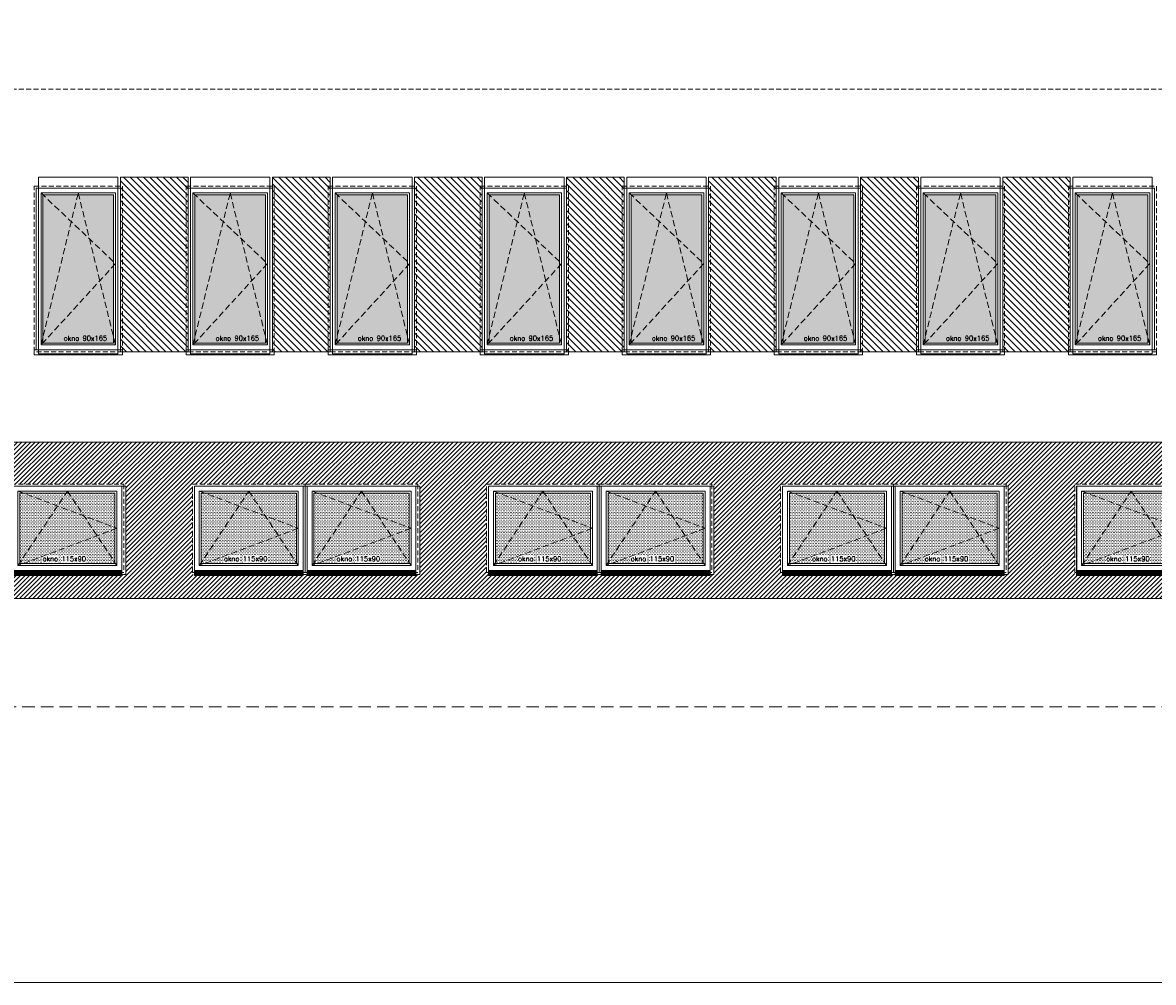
# Model space of a CAD drawing. Header units: millimetres. Extents: x -82287 to 177822, y -399756 to 0.
# Tile 28 of 228: x 58201 to 59355, y -238812 to -237834. Entities that reach past the tile are written whole.
import ezdxf
from ezdxf.enums import TextEntityAlignment as Align

# ---------------------------------------------------------------- set-up
doc = ezdxf.new("R2010")
doc.units = ezdxf.units.MM
doc.header["$MEASUREMENT"] = 0
for name, pattern in [('SUŁOSZOWA - PB 21 03$0$CACHE', [9.525, 6.35, -3.175]), ('SUŁOSZOWA - PB 21 03$0$CARKOVANA', [7.5, 5, -2.5]), ('SUŁOSZOWA - PB 21 03$0$HIDDEN', [9.525, 6.35, -3.175])]:
    doc.linetypes.add(name, pattern=pattern)
doc.layers.add('FL_XREF', color=252, linetype='Continuous')
for name, color, linetype, lineweight in [('SUŁOSZOWA - PB 21 03$0$! opisy okien elewacja', 251, 'Continuous', 0), ('SUŁOSZOWA - PB 21 03$0$!! 0_ Istn-okna', 251, 'Continuous', 0), ('SUŁOSZOWA - PB 21 03$0$!! 0_ Istn-sciany', 251, 'Continuous', 0), ('SUŁOSZOWA - PB 21 03$0$!! 0_ WIDOK ELEWACJA', 251, 'Continuous', 0), ('SUŁOSZOWA - PB 21 03$0$!! 0_Istn-cienka', 251, 'Continuous', 0), ('SUŁOSZOWA - PB 21 03$0$!! 0_Opis_pom', 251, 'Continuous', 0), ('SUŁOSZOWA - PB 21 03$0$!! 1_ELEWACJA KOLOR', 251, 'Continuous', 0), ('SUŁOSZOWA - PB 21 03$0$!! 1_Hatch dach', 251, 'Continuous', 0), ('SUŁOSZOWA - PB 21 03$0$!! 1_OPIS POM NOWE', 251, 'Continuous', 0), ('SUŁOSZOWA - PB 21 03$0$!! 1_Wyburzenia', 251, 'SUŁOSZOWA - PB 21 03$0$CARKOVANA', 0), ('SUŁOSZOWA - PB 21 03$0$!! 2_ELEWACJA COKÓŁ', 251, 'Continuous', 0), ('SUŁOSZOWA - PB 21 03$0$!! 2_NOWE OKNA WIDOk - remont', 251, 'Continuous', 0), ('SUŁOSZOWA - PB 21 03$0$!! 2_TYNK OBRYS', 251, 'Continuous', 0)]:
    doc.layers.add(name, color=color, linetype=linetype, lineweight=lineweight)
doc.styles.add('SUŁOSZOWA - PB 21 03$0$ARIAL', font='tahoma.ttf')
doc.styles.add('SUŁOSZOWA - PB 21 03$0$TXT', font='simplex.shx')

# ---------------------------------------------------------------- blocks, each defined once
blk = doc.blocks.new('SUŁOSZOWA - PB 21 03$0$okno 90x180')
at = {"layer": 'SUŁOSZOWA - PB 21 03$0$!! 1_Hatch dach', "true_color": 0x575757}
h = blk.add_hatch(dxfattribs=at)
h.set_pattern_fill('DOTS', color=251)
h.set_pattern_definition([(0, (-9632.3096, -11392.1331), (0.79375, 1.5875), [0, -1.5875])])
h.paths.add_polyline_path([(9, -20), (81, -20), (81, -171), (9, -171)])
at = {"layer": 'SUŁOSZOWA - PB 21 03$0$!! 0_ Istn-okna', "linetype": 'SUŁOSZOWA - PB 21 03$0$CARKOVANA', "lineweight": 5}
blk.add_lwpolyline([(0, -11), (90, -11), (90, -180), (0, -180)], close=True, dxfattribs=at)
at = {"layer": 'SUŁOSZOWA - PB 21 03$0$!! 0_ Istn-okna'}
for points in [[(2, -13), (88, -13), (88, -178), (2, -178)], [(7, -18), (83, -18), (83, -173), (7, -173)], [(9, -20), (81, -20), (81, -171), (9, -171)], [(0, -178), (90, -178), (90, -183), (0, -183)]]:
    blk.add_lwpolyline(points, close=True, dxfattribs=at)
at = {"layer": 'SUŁOSZOWA - PB 21 03$0$!! 1_Hatch dach', "color": 251, "linetype": 'SUŁOSZOWA - PB 21 03$0$CACHE', "true_color": 0x575757}
for points in [[(7, -173), (45, -18), (83, -173)], [(7, -18), (83, -90), (7, -173)]]:
    blk.add_lwpolyline(points, dxfattribs=at)
at = {"insert": (30.1, -163.6), "char_height": 5, "attachment_point": 1, "style": 'SUŁOSZOWA - PB 21 03$0$TXT'}
blk.add_mtext_dynamic_manual_height_columns('okno 90x165', width=52.63, gutter_width=75, heights=[0], dxfattribs=at)
blk = doc.blocks.new('SUŁOSZOWA - PB 21 03$0$okno 115x115')
at = {"layer": 'SUŁOSZOWA - PB 21 03$0$!! 1_Hatch dach', "true_color": 0x575757}
h = blk.add_hatch(dxfattribs=at)
h.set_pattern_fill('DOTS', color=251, angle=360)
h.set_pattern_definition([(360, (-21873.4686, 1906.5186), (0.79375, 1.5875), [0, -1.5875])])
h.paths.add_polyline_path([(-12257.2, 13266.7), (-12160.2, 13266.7), (-12160.2, 13194.7), (-12257.2, 13194.7)])
h = blk.add_hatch(dxfattribs=at)
h.set_pattern_fill('ANSI31', color=251, scale=0.2, angle=360)
h.set_pattern_definition([(45, (0, 0), (-0.449012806, 0.449012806), [])])
h.paths.add_polyline_path([(-12264.2, 13187.7), (-12153.2, 13187.7), (-12153.2, 13182.7), (-12264.2, 13182.7)])
at = {"layer": 'SUŁOSZOWA - PB 21 03$0$!! 0_ Istn-okna', "linetype": 'SUŁOSZOWA - PB 21 03$0$CARKOVANA', "lineweight": 5}
blk.add_lwpolyline([(-12266.2, 13275.7), (-12151.2, 13275.7), (-12151.2, 13185.7), (-12266.2, 13185.7)], close=True, dxfattribs=at)
at = {"layer": 'SUŁOSZOWA - PB 21 03$0$!! 0_ Istn-okna'}
for points in [[(-12264.2, 13273.7), (-12153.2, 13273.7), (-12153.2, 13187.7), (-12264.2, 13187.7)], [(-12259.2, 13268.7), (-12158.2, 13268.7), (-12158.2, 13192.7), (-12259.2, 13192.7)], [(-12257.2, 13266.7), (-12160.2, 13266.7), (-12160.2, 13194.7), (-12257.2, 13194.7)], [(-12264.2, 13187.7), (-12153.2, 13187.7), (-12153.2, 13182.7), (-12264.2, 13182.7)]]:
    blk.add_lwpolyline(points, close=True, dxfattribs=at)
at = {"layer": 'SUŁOSZOWA - PB 21 03$0$!! 1_Hatch dach', "color": 251, "linetype": 'SUŁOSZOWA - PB 21 03$0$CACHE', "true_color": 0x575757}
for points in [[(-12259.2, 13192.7), (-12208.7, 13268.7), (-12158.2, 13192.7)], [(-12259.2, 13268.7), (-12158.2, 13230.7), (-12259.2, 13192.7)]]:
    blk.add_lwpolyline(points, dxfattribs=at)
at = {"insert": (-12234.1, 13202.1), "char_height": 5, "attachment_point": 1, "style": 'SUŁOSZOWA - PB 21 03$0$TXT'}
blk.add_mtext_dynamic_manual_height_columns('okno 115x90', width=52.63, gutter_width=75, heights=[0], dxfattribs=at)
blk = doc.blocks.new('SUŁOSZOWA - PB 21 03')
at = {"layer": 'SUŁOSZOWA - PB 21 03$0$!! 1_ELEWACJA KOLOR', "true_color": 0xa78758}
h = blk.add_hatch(dxfattribs=at)
h.set_pattern_fill('ANSI31', color=45, scale=1.5, angle=-90)
h.set_pattern_definition([(315, (6869.515, -450), (3.36759605, 3.36759605), [])])
h.paths.add_polyline_path([(58238.56903, -238044.26576), (58307.56903, -238044.26576), (58307.56903, -238222.26576), (58238.56903, -238222.26576)])
h = blk.add_hatch(dxfattribs=at)
h.set_pattern_fill('ANSI31', color=45, scale=1.5, angle=-90)
h.set_pattern_definition([(315, (7014.515, -450), (3.36759605, 3.36759605), [])])
h.paths.add_polyline_path([(58393.56903, -238044.26576), (58452.56903, -238044.26576), (58452.56903, -238222.26576), (58393.56903, -238222.26576)])
h = blk.add_hatch(dxfattribs=at)
h.set_pattern_fill('ANSI31', color=45, scale=1.5, angle=-90)
h.set_pattern_definition([(315, (7169.515, -450), (3.36759605, 3.36759605), [])])
h.paths.add_polyline_path([(58538.56903, -238044.26576), (58607.56903, -238044.26576), (58607.56903, -238222.26576), (58538.56903, -238222.26576)])
h = blk.add_hatch(dxfattribs=at)
h.set_pattern_fill('ANSI31', color=45, scale=1.5, angle=-90)
h.set_pattern_definition([(315, (7314.515, -450), (3.36759605, 3.36759605), [])])
h.paths.add_polyline_path([(58693.56903, -238044.26576), (58752.56903, -238044.26576), (58752.56903, -238222.26576), (58693.56903, -238222.26576)])
h = blk.add_hatch(dxfattribs=at)
h.set_pattern_fill('ANSI31', color=45, scale=1.5, angle=-90)
h.set_pattern_definition([(315, (7469.515, -450), (3.36759605, 3.36759605), [])])
h.paths.add_polyline_path([(58838.56903, -238044.26576), (58907.56903, -238044.26576), (58907.56903, -238222.26576), (58838.56903, -238222.26576)])
h = blk.add_hatch(dxfattribs=at)
h.set_pattern_fill('ANSI31', color=45, scale=1.5, angle=-90)
h.set_pattern_definition([(315, (7614.515, -450), (3.36759605, 3.36759605), [])])
h.paths.add_polyline_path([(58993.56903, -238044.26576), (59052.56903, -238044.26576), (59052.56903, -238222.26576), (58993.56903, -238222.26576)])
h = blk.add_hatch(dxfattribs=at)
h.set_pattern_fill('ANSI31', color=45, scale=1.5, angle=-90)
h.set_pattern_definition([(315, (7769.515, -450), (3.36759605, 3.36759605), [])])
h.paths.add_polyline_path([(59138.56903, -238044.26576), (59207.56903, -238044.26576), (59207.56903, -238222.26576), (59138.56903, -238222.26576)])
at = {"layer": 'SUŁOSZOWA - PB 21 03$0$!! 2_ELEWACJA COKÓŁ'}
h = blk.add_hatch(dxfattribs=at)
h.set_pattern_fill('ANSI31', color=250)
h.set_pattern_definition([(45, (-4038.4983, -36130.5186), (-2.24506403, 2.24506403), [])])
h.paths.add_polyline_path([(59805.06903, -238314.26576), (58005.06903, -238314.26576), (58005.06903, -238473.84785), (59805.06903, -238473.84785)])
h.paths.add_polyline_path([(59212.06903, -238357.26576), (59327.06903, -238357.26576), (59444.06903, -238357.26576), (59444.06903, -238449.26576), (59212.06903, -238449.26576)], flags=16)
h.paths.add_polyline_path([(59214.06903, -238359.26576), (59325.06903, -238359.26576), (59325.06903, -238445.26576), (59214.06903, -238445.26576)], flags=0)
h.paths.add_polyline_path([(59219.06903, -238364.26576), (59320.06903, -238364.26576), (59320.06903, -238440.26576), (59219.06903, -238440.26576)], flags=0)
h.paths.add_polyline_path([(59224.38482, -238366.26576), (59268.24008, -238366.26576), (59269.56903, -238364.26576), (59270.89798, -238366.26576), (59318.06903, -238366.26576), (59318.06903, -238401.51328), (59320.06903, -238402.26576), (59318.06903, -238403.01823), (59318.06903, -238437.25586), (59318.74008, -238438.26576), (59224.38482, -238438.26576), (59219.06903, -238440.26576), (59221.06903, -238437.25586), (59221.06903, -238365.01823)], flags=0)
h.paths.add_polyline_path([(59144.06903, -238449.26576), (58912.06903, -238449.26576), (58912.06903, -238357.26576), (59027.06903, -238357.26576), (59144.06903, -238357.26576)], flags=16)
h.paths.add_polyline_path([(59140.06903, -238359.26576), (59140.06903, -238445.26576), (59029.06903, -238445.26576), (59029.06903, -238359.26576)], flags=0)
h.paths.add_polyline_path([(59135.06903, -238364.26576), (59135.06903, -238440.26576), (59034.06903, -238440.26576), (59034.06903, -238364.26576)], flags=0)
h.paths.add_polyline_path([(59133.06903, -238366.26576), (59133.06903, -238401.51328), (59135.06903, -238402.26576), (59133.06903, -238403.01823), (59133.06903, -238437.25586), (59133.74008, -238438.26576), (59039.38482, -238438.26576), (59034.06903, -238440.26576), (59036.06903, -238437.25586), (59036.06903, -238365.01823), (59039.38482, -238366.26576), (59083.24008, -238366.26576), (59084.56903, -238364.26576), (59085.89798, -238366.26576)], flags=0)
h.paths.add_polyline_path([(59329.06903, -238359.26576), (59440.06903, -238359.26576), (59440.06903, -238445.26576), (59329.06903, -238445.26576)], flags=0)
h.paths.add_polyline_path([(59334.06903, -238364.26576), (59435.06903, -238364.26576), (59435.06903, -238440.26576), (59334.06903, -238440.26576)], flags=0)
h.paths.add_polyline_path([(59339.38482, -238366.26576), (59383.24008, -238366.26576), (59384.56903, -238364.26576), (59385.89798, -238366.26576), (59433.06903, -238366.26576), (59433.06903, -238401.51328), (59435.06903, -238402.26576), (59433.06903, -238403.01823), (59433.06903, -238437.25586), (59433.74008, -238438.26576), (59339.38482, -238438.26576), (59334.06903, -238440.26576), (59336.06903, -238437.25586), (59336.06903, -238365.01823)], flags=0)
h.paths.add_polyline_path([(59025.06903, -238359.26576), (59025.06903, -238445.26576), (58914.06903, -238445.26576), (58914.06903, -238359.26576)], flags=0)
h.paths.add_polyline_path([(59020.06903, -238364.26576), (59020.06903, -238440.26576), (58919.06903, -238440.26576), (58919.06903, -238364.26576)], flags=0)
h.paths.add_polyline_path([(59018.06903, -238366.26576), (59018.06903, -238401.51328), (59020.06903, -238402.26576), (59018.06903, -238403.01823), (59018.06903, -238437.25586), (59018.74008, -238438.26576), (58924.38482, -238438.26576), (58919.06903, -238440.26576), (58921.06903, -238437.25586), (58921.06903, -238365.01823), (58924.38482, -238366.26576), (58968.24008, -238366.26576), (58969.56903, -238364.26576), (58970.89798, -238366.26576)], flags=0)
h.paths.add_polyline_path([(59512.06903, -238357.26576), (59627.06903, -238357.26576), (59744.06903, -238357.26576), (59744.06903, -238449.26576), (59512.06903, -238449.26576)], flags=16)
h.paths.add_polyline_path([(59514.06903, -238359.26576), (59625.06903, -238359.26576), (59625.06903, -238445.26576), (59514.06903, -238445.26576)], flags=0)
h.paths.add_polyline_path([(59519.06903, -238364.26576), (59620.06903, -238364.26576), (59620.06903, -238440.26576), (59519.06903, -238440.26576)], flags=0)
h.paths.add_polyline_path([(59521.06903, -238365.01823), (59524.38482, -238366.26576), (59568.24008, -238366.26576), (59569.56903, -238364.26576), (59570.89798, -238366.26576), (59618.06903, -238366.26576), (59618.06903, -238401.51328), (59620.06903, -238402.26576), (59618.06903, -238403.01823), (59618.06903, -238437.25586), (59618.74008, -238438.26576), (59524.38482, -238438.26576), (59519.06903, -238440.26576), (59521.06903, -238437.25586)], flags=0)
h.paths.add_polyline_path([(58844.06903, -238449.26576), (58612.06903, -238449.26576), (58612.06903, -238357.26576), (58727.06903, -238357.26576), (58844.06903, -238357.26576)], flags=16)
h.paths.add_polyline_path([(58840.06903, -238359.26576), (58840.06903, -238445.26576), (58729.06903, -238445.26576), (58729.06903, -238359.26576)], flags=0)
h.paths.add_polyline_path([(58835.06903, -238364.26576), (58835.06903, -238440.26576), (58734.06903, -238440.26576), (58734.06903, -238364.26576)], flags=0)
h.paths.add_polyline_path([(58833.06903, -238366.26576), (58833.06903, -238401.51328), (58835.06903, -238402.26576), (58833.06903, -238403.01823), (58833.06903, -238437.25586), (58833.74008, -238438.26576), (58739.38482, -238438.26576), (58734.06903, -238440.26576), (58736.06903, -238437.25586), (58736.06903, -238365.01823), (58739.38482, -238366.26576), (58783.24008, -238366.26576), (58784.56903, -238364.26576), (58785.89798, -238366.26576)], flags=0)
h.paths.add_polyline_path([(59629.06903, -238359.26576), (59740.06903, -238359.26576), (59740.06903, -238445.26576), (59629.06903, -238445.26576)], flags=0)
h.paths.add_polyline_path([(59634.06903, -238364.26576), (59735.06903, -238364.26576), (59735.06903, -238440.26576), (59634.06903, -238440.26576)], flags=0)
h.paths.add_polyline_path([(59636.06903, -238365.01823), (59639.38482, -238366.26576), (59683.24008, -238366.26576), (59684.56903, -238364.26576), (59685.89798, -238366.26576), (59733.06903, -238366.26576), (59733.06903, -238401.51328), (59735.06903, -238402.26576), (59733.06903, -238403.01823), (59733.06903, -238437.25586), (59733.74008, -238438.26576), (59639.38482, -238438.26576), (59634.06903, -238440.26576), (59636.06903, -238437.25586)], flags=0)
h.paths.add_polyline_path([(58725.06903, -238359.26576), (58725.06903, -238445.26576), (58614.06903, -238445.26576), (58614.06903, -238359.26576)], flags=0)
h.paths.add_polyline_path([(58720.06903, -238364.26576), (58720.06903, -238440.26576), (58619.06903, -238440.26576), (58619.06903, -238364.26576)], flags=0)
h.paths.add_polyline_path([(58718.06903, -238366.26576), (58718.06903, -238401.51328), (58720.06903, -238402.26576), (58718.06903, -238403.01823), (58718.06903, -238437.25586), (58718.74008, -238438.26576), (58624.38482, -238438.26576), (58619.06903, -238440.26576), (58621.06903, -238437.25586), (58621.06903, -238365.01823), (58624.38482, -238366.26576), (58668.24008, -238366.26576), (58669.56903, -238364.26576), (58670.89798, -238366.26576)], flags=0)
h.paths.add_polyline_path([(58544.06903, -238449.26576), (58312.06903, -238449.26576), (58312.06903, -238357.26576), (58427.06903, -238357.26576), (58544.06903, -238357.26576)], flags=16)
h.paths.add_polyline_path([(58540.06903, -238359.26576), (58540.06903, -238445.26576), (58429.06903, -238445.26576), (58429.06903, -238359.26576)], flags=0)
h.paths.add_polyline_path([(58535.06903, -238364.26576), (58535.06903, -238440.26576), (58434.06903, -238440.26576), (58434.06903, -238364.26576)], flags=0)
h.paths.add_polyline_path([(58533.06903, -238366.26576), (58533.06903, -238401.51328), (58535.06903, -238402.26576), (58533.06903, -238403.01823), (58533.06903, -238437.25586), (58533.74008, -238438.26576), (58439.38482, -238438.26576), (58434.06903, -238440.26576), (58436.06903, -238437.25586), (58436.06903, -238365.01823), (58439.38482, -238366.26576), (58483.24008, -238366.26576), (58484.56903, -238364.26576), (58485.89798, -238366.26576)], flags=0)
h.paths.add_polyline_path([(58425.06903, -238359.26576), (58425.06903, -238445.26576), (58314.06903, -238445.26576), (58314.06903, -238359.26576)], flags=0)
h.paths.add_polyline_path([(58420.06903, -238364.26576), (58420.06903, -238440.26576), (58319.06903, -238440.26576), (58319.06903, -238364.26576)], flags=0)
h.paths.add_polyline_path([(58420.06903, -238402.26576), (58418.06903, -238403.01823), (58418.06903, -238437.25586), (58418.74008, -238438.26576), (58324.38482, -238438.26576), (58319.06903, -238440.26576), (58321.06903, -238437.25586), (58321.06903, -238365.01823), (58324.38482, -238366.26576), (58368.24008, -238366.26576), (58369.56903, -238364.26576), (58370.89798, -238366.26576), (58418.06903, -238366.26576), (58418.06903, -238401.51328)], flags=0)
h.paths.add_polyline_path([(58244.06903, -238449.26576), (58012.06903, -238449.26576), (58012.06903, -238357.26576), (58127.06903, -238357.26576), (58244.06903, -238357.26576)], flags=16)
h.paths.add_polyline_path([(58240.06903, -238359.26576), (58240.06903, -238445.26576), (58129.06903, -238445.26576), (58129.06903, -238359.26576)], flags=0)
h.paths.add_polyline_path([(58235.06903, -238364.26576), (58235.06903, -238440.26576), (58134.06903, -238440.26576), (58134.06903, -238364.26576)], flags=0)
h.paths.add_polyline_path([(58235.06903, -238402.26576), (58233.06903, -238403.01823), (58233.06903, -238437.25586), (58233.74008, -238438.26576), (58139.38482, -238438.26576), (58134.06903, -238440.26576), (58136.06903, -238437.25586), (58136.06903, -238365.01823), (58139.38482, -238366.26576), (58183.24008, -238366.26576), (58184.56903, -238364.26576), (58185.89798, -238366.26576), (58233.06903, -238366.26576), (58233.06903, -238401.51328)], flags=0)
h.paths.add_polyline_path([(58125.06903, -238359.26576), (58125.06903, -238445.26576), (58014.06903, -238445.26576), (58014.06903, -238359.26576)], flags=0)
h.paths.add_polyline_path([(58120.06903, -238364.26576), (58120.06903, -238440.26576), (58019.06903, -238440.26576), (58019.06903, -238364.26576)], flags=0)
h.paths.add_polyline_path([(58120.06903, -238402.26576), (58118.06903, -238403.01823), (58118.06903, -238437.25586), (58118.74008, -238438.26576), (58024.38482, -238438.26576), (58019.06903, -238440.26576), (58021.06903, -238437.25586), (58021.06903, -238365.01823), (58024.38482, -238366.26576), (58068.24008, -238366.26576), (58069.56903, -238364.26576), (58070.89798, -238366.26576), (58118.06903, -238366.26576), (58118.06903, -238401.51328)], flags=0)
h.paths.add_polyline_path([(59657.89678, -238437.10613), (59707.06345, -238437.10613), (59707.06345, -238429.60613), (59657.89678, -238429.60613)], flags=8)
h.paths.add_polyline_path([(59542.89678, -238437.10613), (59592.06345, -238437.10613), (59592.06345, -238429.60613), (59542.89678, -238429.60613)], flags=8)
h.paths.add_polyline_path([(59357.89678, -238437.10613), (59407.06345, -238437.10613), (59407.06345, -238429.60613), (59357.89678, -238429.60613)], flags=8)
h.paths.add_polyline_path([(59242.89678, -238437.10613), (59292.06345, -238437.10613), (59292.06345, -238429.60613), (59242.89678, -238429.60613)], flags=8)
h.paths.add_polyline_path([(59057.89678, -238437.10613), (59107.06345, -238437.10613), (59107.06345, -238429.60613), (59057.89678, -238429.60613)], flags=8)
h.paths.add_polyline_path([(58942.89678, -238437.10613), (58992.06345, -238437.10613), (58992.06345, -238429.60613), (58942.89678, -238429.60613)], flags=8)
h.paths.add_polyline_path([(58757.89678, -238437.10613), (58807.06345, -238437.10613), (58807.06345, -238429.60613), (58757.89678, -238429.60613)], flags=8)
h.paths.add_polyline_path([(58642.89678, -238437.10613), (58692.06345, -238437.10613), (58692.06345, -238429.60613), (58642.89678, -238429.60613)], flags=8)
h.paths.add_polyline_path([(58457.89678, -238437.10613), (58507.06345, -238437.10613), (58507.06345, -238429.60613), (58457.89678, -238429.60613)], flags=8)
h.paths.add_polyline_path([(58342.89678, -238437.10613), (58392.06345, -238437.10613), (58392.06345, -238429.60613), (58342.89678, -238429.60613)], flags=8)
h.paths.add_polyline_path([(58157.89678, -238437.10613), (58207.06345, -238437.10613), (58207.06345, -238429.60613), (58157.89678, -238429.60613)], flags=8)
h.paths.add_polyline_path([(58042.89678, -238437.10613), (58092.06345, -238437.10613), (58092.06345, -238429.60613), (58042.89678, -238429.60613)], flags=8)
at = {"layer": 'SUŁOSZOWA - PB 21 03$0$! opisy okien elewacja'}
blk.add_lwpolyline([(53420.42771, -236737.82104), (60543.65378, -236737.82104), (60543.65378, -238865.24478), (53420.42771, -238865.24478)], close=True, dxfattribs=at)
at = {"layer": 'SUŁOSZOWA - PB 21 03$0$!! 0_ Istn-sciany'}
blk.add_lwpolyline([(59954.93486, -238473.84785), (58000.06903, -238473.84785)], dxfattribs=at)
at = {"layer": 'SUŁOSZOWA - PB 21 03$0$!! 0_ WIDOK ELEWACJA'}
for points in [[(58155.06903, -238044.26576), (58236.06903, -238044.26576), (58236.06903, -238224.26576), (58155.06903, -238224.26576)], [(58310.06903, -238044.26576), (58391.06903, -238044.26576), (58391.06903, -238224.26576), (58310.06903, -238224.26576)], [(58455.06903, -238044.26576), (58536.06903, -238044.26576), (58536.06903, -238224.26576), (58455.06903, -238224.26576)], [(58455.06903, -238044.26576), (58536.06903, -238044.26576), (58536.06903, -238224.26576), (58455.06903, -238224.26576)], [(58610.06903, -238044.26576), (58691.06903, -238044.26576), (58691.06903, -238224.26576), (58610.06903, -238224.26576)], [(58755.06903, -238044.26576), (58836.06903, -238044.26576), (58836.06903, -238224.26576), (58755.06903, -238224.26576)], [(58910.06903, -238044.26576), (58991.06903, -238044.26576), (58991.06903, -238224.26576), (58910.06903, -238224.26576)], [(59055.06903, -238044.26576), (59136.06903, -238044.26576), (59136.06903, -238224.26576), (59055.06903, -238224.26576)], [(59210.06903, -238044.26576), (59291.06903, -238044.26576), (59291.06903, -238224.26576), (59210.06903, -238224.26576)], [(58244.06903, -238359.26576), (58244.06903, -238449.26576), (58014.06903, -238449.26576), (58014.06903, -238359.26576)], [(58544.06903, -238359.26576), (58544.06903, -238449.26576), (58314.06903, -238449.26576), (58314.06903, -238359.26576)], [(58844.06903, -238359.26576), (58844.06903, -238449.26576), (58614.06903, -238449.26576), (58614.06903, -238359.26576)], [(59144.06903, -238359.26576), (59144.06903, -238449.26576), (58914.06903, -238449.26576), (58914.06903, -238359.26576)], [(59444.06903, -238359.26576), (59444.06903, -238449.26576), (59214.06903, -238449.26576), (59214.06903, -238359.26576)]]:
    blk.add_lwpolyline(points, close=True, dxfattribs=at)
blk.add_lwpolyline([(59810.06903, -238314.26576), (58000.06903, -238314.26576)], dxfattribs=at)
at = {"layer": 'SUŁOSZOWA - PB 21 03$0$!! 0_Istn-cienka', "linetype": 'SUŁOSZOWA - PB 21 03$0$HIDDEN', "ltscale": 2}
blk.add_lwpolyline([(58005.06903, -238584.26576), (59805.06903, -238584.26576)], dxfattribs=at)
at = {"layer": 'SUŁOSZOWA - PB 21 03$0$!! 1_Wyburzenia'}
blk.add_lwpolyline([(59805.06903, -237954.26576), (58000.06903, -237954.26576)], dxfattribs=at)
at = {"layer": 'SUŁOSZOWA - PB 21 03$0$!! 2_TYNK OBRYS'}
for points in [[(58238.56903, -238044.26576), (58307.56903, -238044.26576), (58307.56903, -238222.26576), (58238.56903, -238222.26576)], [(58393.56903, -238044.26576), (58452.56903, -238044.26576), (58452.56903, -238222.26576), (58393.56903, -238222.26576)], [(58538.56903, -238044.26576), (58607.56903, -238044.26576), (58607.56903, -238222.26576), (58538.56903, -238222.26576)], [(58693.56903, -238044.26576), (58752.56903, -238044.26576), (58752.56903, -238222.26576), (58693.56903, -238222.26576)], [(58838.56903, -238044.26576), (58907.56903, -238044.26576), (58907.56903, -238222.26576), (58838.56903, -238222.26576)], [(58993.56903, -238044.26576), (59052.56903, -238044.26576), (59052.56903, -238222.26576), (58993.56903, -238222.26576)], [(59138.56903, -238044.26576), (59207.56903, -238044.26576), (59207.56903, -238222.26576), (59138.56903, -238222.26576)]]:
    blk.add_lwpolyline(points, close=True, dxfattribs=at)
at = {"layer": 'SUŁOSZOWA - PB 21 03$0$!! 2_NOWE OKNA WIDOk - remont'}
for name, p in [('SUŁOSZOWA - PB 21 03$0$okno 90x180', (58150.56903, -238042.26576)), ('SUŁOSZOWA - PB 21 03$0$okno 90x180', (58305.56903, -238042.26576)), ('SUŁOSZOWA - PB 21 03$0$okno 90x180', (58450.56903, -238042.26576)), ('SUŁOSZOWA - PB 21 03$0$okno 90x180', (58605.56903, -238042.26576)), ('SUŁOSZOWA - PB 21 03$0$okno 90x180', (58750.56903, -238042.26576)), ('SUŁOSZOWA - PB 21 03$0$okno 90x180', (58905.56903, -238042.26576)), ('SUŁOSZOWA - PB 21 03$0$okno 90x180', (59050.56903, -238042.26576)), ('SUŁOSZOWA - PB 21 03$0$okno 90x180', (59205.56903, -238042.26576)), ('SUŁOSZOWA - PB 21 03$0$okno 115x115', (70393.22804, -251632.91753)), ('SUŁOSZOWA - PB 21 03$0$okno 115x115', (70578.22804, -251632.91753)), ('SUŁOSZOWA - PB 21 03$0$okno 115x115', (70693.22804, -251632.91753)), ('SUŁOSZOWA - PB 21 03$0$okno 115x115', (70878.22804, -251632.91753)), ('SUŁOSZOWA - PB 21 03$0$okno 115x115', (70993.22804, -251632.91753)), ('SUŁOSZOWA - PB 21 03$0$okno 115x115', (71178.22804, -251632.91753)), ('SUŁOSZOWA - PB 21 03$0$okno 115x115', (71293.22804, -251632.91753)), ('SUŁOSZOWA - PB 21 03$0$okno 115x115', (71478.22804, -251632.91753))]:
    blk.add_blockref(name, p, dxfattribs=at)
at = {"layer": 'SUŁOSZOWA - PB 21 03$0$!! 0_Opis_pom', "ltscale": 0.7, "style": 'SUŁOSZOWA - PB 21 03$0$ARIAL'}
for tag, p in [('B0,19', (52679.2094, -194257.55204)), ('B2,14', (73874.0461, -194402.0887)), ('B2,12', (73342.49259, -194413.89249)), ('B1,21', (60405.50261, -194427.18207)), ('B2,11', (73069.01144, -194438.89383)), ('A1,16', (59129.54925, -194448.08429)), ('B1/17', (59524.53699, -194450.37428)), ('B1,19', (59914.81903, -194448.15658)), ('1,23', (61575.22173, -194450.37428)), ('B2,16', (75195.07765, -194441.83446)), ('B0,15', (51514.15008, -194461.8073)), ('A1,1', (58808.06672, -194460.94161)), ('1,22', (60947.33929, -194456.1144)), ('B1,18', (59715.51745, -194473.87108)), ('B2,17', (75506.7465, -194471.3759)), ('B2,19.1', (76701.67035, -194466.03695)), ('B3,7', (87459.81312, -194465.07097)), ('B3,3', (88235.73906, -194465.79732)), ('B0,18', (52071.43815, -194478.40179)), ('B3,6', (86826.65132, -194483.15512)), ('B3,8', (90006.66539, -194478.47972)), ('B1,20', (60198.53687, -194490.17374)), ('B2,10', (72728.63362, -194489.37283)), ('B2,15', (74566.38885, -194487.81114)), ('A0,6', (49094.40602, -194505.72387)), ('A2,5', (72452.45009, -194505.90583)), ('B2,13', (73649.91716, -194500.01242)), ('A0,4', (49692.81919, -194517.93289)), ('B0,22', (54187.56644, -194519.04308)), ('A1,6', (58565.96262, -194514.50753)), ('B1,1', (61908.24378, -194515.48656)), ('A0,3', (49906.53818, -194524.03766)), ('B0,20', (53125.45224, -194527.8835)), ('A0,5', (49399.71914, -194533.19455)), ('B0,21', (53847.26622, -194535.08002)), ('B1,3', (62229.35503, -194604.49851)), ('B2,18', (75922.43604, -194612.23635)), ('B2,19', (77152.69039, -194617.53776)), ('A3,4', (85509.27934, -194642.47136)), ('B0,24B', (54824.42896, -194684.26784)), ('B1,4', (63476.45184, -194691.11207)), ('B0,16', (51457.40872, -194704.43091)), ('B0,13', (50367.63944, -194706.5583)), ('B0,17', (51897.58569, -194706.77195)), ('A2,4', (71695.75649, -194707.44268)), ('A1,5', (58149.22649, -194724.80163)), ('A2.1', (72371.45884, -194731.56251)), ('B0,23', (54542.05776, -194742.93939)), ('A1,2', (58744.42262, -194746.622)), ('B1,2D', (60756.29674, -194750.92727)), ('A1,15', (59129.54925, -194780.73348)), ('B0,14', (50962.60809, -194789.06568)), ('B1,4', (63483.03852, -194791.04365)), ('A3.1', (86079.08704, -194786.62422)), ('A0,2', (49295.91259, -194810.95246)), ('B1,2B', (62374.83512, -194841.86715)), ('B2.7', (74548.27897, -194836.12781)), ('B3,2', (89035.72921, -194837.99287)), ('B0,7', (52851.95551, -194845.56115)), ('B1,2A', (61803.35407, -194869.27513)), ('B0,8', (51561.38742, -194890.27848)), ('A3.2', (86016.50296, -195004.88875)), ('A1,3', (58810.05243, -195008.83917)), ('A0,1', (49914.27925, -195025.82804)), ('A0,10', (49695.87246, -195042.9259)), ('B0,17', (51225.06492, -195049.74007)), ('B0,6', (52110.41055, -195069.39267)), ('B1,8', (61403.63433, -195071.25189)), ('A2.2', (72371.45884, -195070.78713)), ('B2.2', (74976.1855, -195068.47988)), ('A0,7', (49042.50308, -195082.6056)), ('B3,11', (88623.94853, -195099.23575)), ('B3,4', (87612.56208, -195132.78192)), ('B3,5', (86839.47632, -195174.05241)), ('B0,12', (50313.60595, -195207.52936)), ('B0,11', (50726.178, -195219.06638)), ('B3,10', (89778.42161, -195220.68871)), ('B1,6', (63686.26823, -195231.3997)), ('B0,24A', (54359.17011, -195245.97867)), ('A1,4', (58093.66276, -195250.96213)), ('B0,10', (51476.34179, -195259.44699)), ('B3,9', (90479.74099, -195260.18621)), ('A0,11', (49643.96951, -195271.84772)), ('B1,14', (59332.54805, -195280.73534)), ('A0,8', (49042.50308, -195293.21363)), ('B0,9', (51798.4912, -195291.17482)), ('B2,21', (75970.16114, -195290.81005)), ('B1,13', (60186.62513, -195314.46953)), ('B0,3', (52068.59538, -195319.60465)), ('B1,10', (60892.94126, -195319.45825)), ('B1,5', (63419.22943, -195317.21026)), ('A2.3', (71832.37045, -195318.78232)), ('B2,9', (73175.51251, -195317.21162)), ('B2,4', (74493.5947, -195318.7733)), ('B2,3', (74674.2815, -195319.28036)), ('A3,3', (85569.83931, -195318.78232)), ('B2,8', (73894.209, -195338.18956)), ('B3,1', (88723.65615, -195329.98594)), ('B1,9', (61058.12383, -195344.48743)), ('B2.1', (75304.74121, -195348.36327)), ('B2,20', (77211.021, -195343.82367)), ('B0,2', (52227.2348, -195357.98297)), ('B1,2C', (61827.40698, -195369.02625)), ('B1,7', (62134.52151, -195372.05069)), ('B0,1', (53061.17304, -195403.85659)), ('A0,9', (49001.50444, -195413.15723)), ('A0,12', (49689.76592, -195485.50737)), ('B0,4', (52224.78303, -195500.96352)), ('B2,5', (74686.48999, -195507.24036)), ('B1,11', (61050.00078, -195512.89565)), ('B1,12', (60864.00751, -195544.00738)), ('B0,5', (52066.14362, -195556.83806)), ('B2,6', (74499.29165, -195549.55175)), ('C2,2', (74812.78942, -195865.8959)), ('C1,3', (61091.58871, -195973.27844)), ('C0,2A', (52278.30875, -196050.48297)), ('C0,1', (52808.36775, -196132.34208)), ('C1,2', (61690.27405, -196439.72387)), ('C1,1', (62060.59754, -196465.28533)), ('C3,1', (88979.71614, -196545.67785)), ('C0,2B', (53028.88223, -196668.8019)), ('C1,4', (61008.68123, -196686.32122)), ('C2,1', (75334.65984, -196786.2197)), ('C2,3', (74834.65119, -196933.26657)), ('C1,5', (61062.7252, -196991.42453)), ('C1,10', (62127.38542, -196998.81344)), ('C1,9', (62147.33751, -197289.53424)), ('C1,6', (61131.41824, -197329.69535)), ('C0,3', (52181.98562, -197341.92176)), ('D1,1', (73931.12245, -197584.03121)), ('C0,4', (52345.96562, -197596.60561)), ('D0,18', (60296.49264, -197617.95269)), ('C2,4', (75243.70451, -197663.89)), ('D0,7', (59141.53804, -197722.84718)), ('C1,7', (61222.2575, -197737.18052)), ('D0,17', (60701.16801, -197741.44864)), ('D1,4', (73157.19908, -197744.29721)), ('D0,3', (59562.25866, -197751.14316)), ('D1,6', (72757.78643, -197751.22612)), ('D0,6', (58741.71849, -197802.61699)), ('D0,10', (58357.73602, -197820.93991)), ('D,09', (59195.67196, -197881.51243)), ('C0,5', (52269.72696, -197902.4362)), ('C0,6', (52872.93793, -197917.07354)), ('D0,2', (59943.06082, -197917.06725)), ('D1,3', (73475.28953, -197924.29875)), ('D0,16', (60721.3534, -197935.2949)), ('D0,8', (59058.9008, -197963.64925)), ('D0,5', (59448.52586, -197969.8061)), ('C2,5', (74555.08284, -197988.7886)), ('D1,5', (73291.61607, -197999.29956)), ('D0,4', (59655.02693, -198042.2589)), ('D0,15', (60692.12223, -198127.4643)), ('D0,1', (59931.33074, -198173.12806)), ('D1,2', (73578.07819, -198172.30068)), ('D0,11', (58161.27105, -198211.45823)), ('D0,12', (58250.99458, -198537.17631)), ('D0,13', (58250.99458, -198764.99605)), ('D1,7', (71854.87376, -198786.88467)), ('D0,14', (59130.08589, -198795.3373)), ('D1,8', (71715.35366, -199212.44512))]:
    blk.add_attdef(tag, text='', height=11.968, dxfattribs=at).set_placement(p, align=Align.MIDDLE_CENTER)
at = {"layer": 'SUŁOSZOWA - PB 21 03$0$!! 1_OPIS POM NOWE', "style": 'SUŁOSZOWA - PB 21 03$0$ARIAL'}
for tag, p in [('C1.7A', (61271.6179, -197538.30303)), ('C2.5B', (74970.66097, -197546.70728)), ('C2,5C', (74903.71123, -197659.13664)), ('C2.4', (75374.07862, -197726.11453)), ('D1,2B', (74322.25834, -197791.43247)), ('C1.7C', (61260.26049, -197811.38428)), ('C1.8B', (61588.27341, -197817.62151)), ('C1.8A', (61884.42005, -197818.94854)), ('C1.7B', (61322.12354, -197933.89849)), ('C2,5A', (74943.41937, -197993.49482)), ('E1.2', (62164.78326, -198139.98688)), ('E1.5E', (62692.10372, -198153.27854)), ('D1,2C', (73419.9359, -198156.57844)), ('E2.9', (75361.45041, -198161.88904)), ('E2.7', (76022.45692, -198162.26272)), ('E3.1', (88990.58975, -198158.87886)), ('D1,2A', (74280.17915, -198172.30068)), ('E1.5D', (62993.60773, -198185.416)), ('E1.1', (61330.46191, -198191.9806)), ('E1.5C', (63016.9343, -198246.3437)), ('E1.5B', (63264.15117, -198307.8661)), ('E3.2', (88781.41347, -198385.24275)), ('E1.6', (61022.6264, -198421.00827)), ('E2.2', (74782.75417, -198427.85813)), ('E2.8', (75757.29014, -198437.09188)), ('E2.6', (76531.8031, -198444.40756)), ('E3.4', (89392.22607, -198450.03942)), ('E1.5A', (63049.47589, -198456.39852)), ('E1.5F', (62736.15118, -198589.14592)), ('E1.5G', (62892.39981, -198586.12622)), ('E1,4', (61888.25021, -198652.6996)), ('E2.1', (75803.99631, -198697.05773)), ('E1.5L', (63297.7633, -198733.65678)), ('E1.3', (61058.5992, -198806.28147)), ('E1.5H', (62893.53005, -198830.01758)), ('E2,3', (74778.52304, -198843.9541)), ('E3.3', (89150.95684, -198867.32581)), ('E1.5K', (63266.15427, -198904.67789)), ('E1.5I', (62723.74907, -199005.87002)), ('E2.4', (75135.87669, -199083.20857)), ('E2.5', (76615.04061, -199164.91143)), ('E1.5J', (63204.25187, -199215.697))]:
    blk.add_attdef(tag, text='', height=11.968, dxfattribs=at).set_placement(p, align=Align.MIDDLE_CENTER)

msp = doc.modelspace()

# ---------------------------------------------------------------- block references
at = {"layer": 'FL_XREF'}
msp.add_blockref('SUŁOSZOWA - PB 21 03', (62.3, 52.9), dxfattribs=at)

doc.saveas('drawing.dxf')
